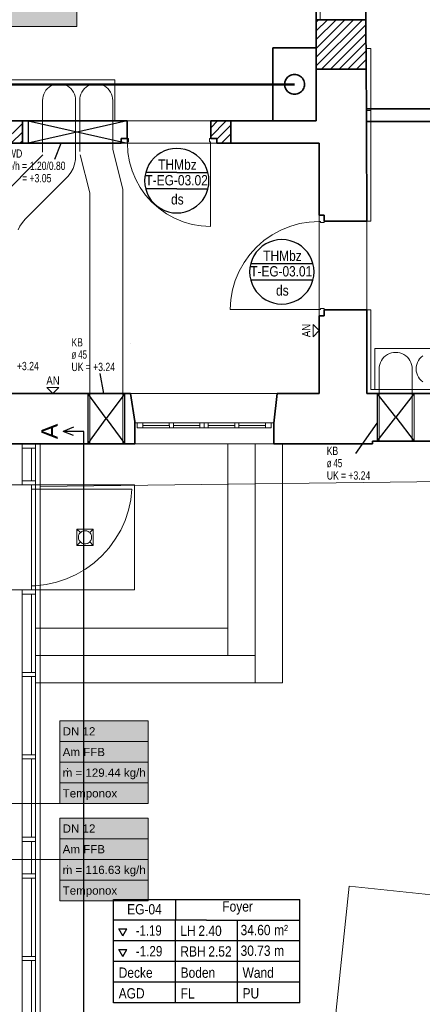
# Model space of a CAD drawing. Extents: x -297 to 573, y -46 to 548.
# Tile 107 of 188: x 98 to 195, y 98 to 337. Entities that reach past the tile are written whole.
import ezdxf
from ezdxf.lldxf.tags import DXFTag

# ---------------------------------------------------------------- set-up
doc = ezdxf.new("R2010")
doc.units = 0
doc.layers.get('0').update_dxf_attribs({"lineweight": 35})
for name, color, linetype, lineweight in [('5_EG-AUSBAU', 7, 'Continuous', 25), ('5_EG-BESTAND', 7, 'Continuous', 25), ('5_EG-DURCHBRÜCHE', 7, 'Continuous', 25), ('5_EG-HLSE', 7, 'Continuous', 25), ('5_EG-NEU', 7, 'Continuous', 25), ('5_EG-RAUM', 7, 'Continuous', 25), ('5_EG-SCHRAFF-FILL', 7, 'Continuous', 25), ('5_EG-STATIK', 7, 'Continuous', 25), ('5_EG-TÜRSTEMPEL', 7, 'Continuous', 25), ('5_EG-WANDFLÄCHENMATERIAL', 7, 'Continuous', 25)]:
    doc.layers.add(name, color=color, linetype=linetype, lineweight=lineweight)
for name, color, linetype, lineweight, true_color in [('H_Ruecklauf_Beschriftung', 5, 'Continuous', 18, 0x0000ff), ('H_Ruecklauf_Beschriftung_EG', 5, 'Continuous', 18, 0x0000ff), ('X_Geometrie-A07ALD4P1N', 3, 'Continuous', 50, 0x00ff00), ('X_Schnittangaben', 7, 'Continuous', 25, 0xc0c0c0)]:
    doc.layers.add(name, color=color, linetype=linetype, lineweight=lineweight, true_color=true_color)
doc.styles.get("Standard").update_dxf_attribs({"font": 'arial.ttf'})
tags = doc.linetypes.add('ALL_S14', pattern=[0.002, 0.001, -0.001]).pattern_tags.tags
tags[6:7] = [DXFTag(74, 4), DXFTag(75, 0), DXFTag(340, '0'), DXFTag(46, 1.0), DXFTag(50, 0.0), DXFTag(44, 0.0), DXFTag(45, 0.0)]
tags[4:5] = [DXFTag(74, 4), DXFTag(75, 0), DXFTag(340, '0'), DXFTag(46, 1.0), DXFTag(50, 0.0), DXFTag(44, 0.0), DXFTag(45, 0.0)]
tags = doc.linetypes.add('ALL_S16', pattern=[0.0005, 0, -0.0005]).pattern_tags.tags
tags[6:7] = [DXFTag(74, 4), DXFTag(75, 0), DXFTag(340, '0'), DXFTag(46, 1.0), DXFTag(50, 0.0), DXFTag(44, 0.0), DXFTag(45, 0.0)]
tags[4:5] = [DXFTag(74, 4), DXFTag(75, 0), DXFTag(340, '0'), DXFTag(46, 1.0), DXFTag(50, 0.0), DXFTag(44, 0.0), DXFTag(45, 0.0)]
tags = doc.linetypes.add('ALL_S17', pattern=[0.0005, 0, -0.0005]).pattern_tags.tags
tags[6:7] = [DXFTag(74, 4), DXFTag(75, 0), DXFTag(340, '0'), DXFTag(46, 1.0), DXFTag(50, 0.0), DXFTag(44, 0.0), DXFTag(45, 0.0)]
tags[4:5] = [DXFTag(74, 4), DXFTag(75, 0), DXFTag(340, '0'), DXFTag(46, 1.0), DXFTag(50, 0.0), DXFTag(44, 0.0), DXFTag(45, 0.0)]
tags = doc.linetypes.add('PUNKT2_S9', pattern=[0.0005, 0, -0.0005]).pattern_tags.tags
tags[6:7] = [DXFTag(74, 4), DXFTag(75, 0), DXFTag(340, '0'), DXFTag(46, 1.0), DXFTag(50, 0.0), DXFTag(44, 0.0), DXFTag(45, 0.0)]
tags[4:5] = [DXFTag(74, 4), DXFTag(75, 0), DXFTag(340, '0'), DXFTag(46, 1.0), DXFTag(50, 0.0), DXFTag(44, 0.0), DXFTag(45, 0.0)]
tags = doc.linetypes.add('STRICHPUNKT2', pattern=[12.7, 6.35, -3.175, 0, -3.175]).pattern_tags.tags
tags[10:11] = [DXFTag(74, 4), DXFTag(75, 0), DXFTag(340, '0'), DXFTag(46, 0.0), DXFTag(50, 0.0), DXFTag(44, 0.0), DXFTag(45, 0.0)]
tags[8:9] = [DXFTag(74, 4), DXFTag(75, 0), DXFTag(340, '0'), DXFTag(46, 0.0), DXFTag(50, 0.0), DXFTag(44, 0.0), DXFTag(45, 0.0)]
tags[6:7] = [DXFTag(74, 4), DXFTag(75, 0), DXFTag(340, '0'), DXFTag(46, 0.0), DXFTag(50, 0.0), DXFTag(44, 0.0), DXFTag(45, 0.0)]
tags[4:5] = [DXFTag(74, 4), DXFTag(75, 0), DXFTag(340, '0'), DXFTag(46, 0.0), DXFTag(50, 0.0), DXFTag(44, 0.0), DXFTag(45, 0.0)]
tags = doc.linetypes.add('VERDECKT2_S2', pattern=[0.0027, 0.002, -0.0007]).pattern_tags.tags
tags[6:7] = [DXFTag(74, 4), DXFTag(75, 0), DXFTag(340, '0'), DXFTag(46, 1.0), DXFTag(50, 0.0), DXFTag(44, 0.0), DXFTag(45, 0.0)]
tags[4:5] = [DXFTag(74, 4), DXFTag(75, 0), DXFTag(340, '0'), DXFTag(46, 1.0), DXFTag(50, 0.0), DXFTag(44, 0.0), DXFTag(45, 0.0)]

# ---------------------------------------------------------------- blocks, each defined once
blk = doc.blocks.new('Schnitt-A07ALD4L1N', base_point=(-264.96, 41.59))
at = {"color": 0, "lineweight": -2}
for p in [(110.87, 238.03), (110.87, 236.03), (113.37, 237.03)]:
    blk.add_line(p, (108.37, 237.03), dxfattribs=at)
at = {"color": 0, "linetype": 'ByBlock', "lineweight": -2, "ltscale": 0.25}
blk.add_line((113.37, 43.45), (113.37, 237.03), dxfattribs=at)
at = {"color": 0, "linetype": 'ByBlock', "lineweight": -2, "ltscale": 0.25, "insert": (103.03, 235.17), "char_height": 4, "attachment_point": 1, "rotation": 90}
blk.add_mtext('{\\fArial;A}', dxfattribs=at)
blk = doc.blocks.new('Referenz-A07ALD4Q1N', base_point=(-101.91, -12.84))
at = {"layer": '5_EG-AUSBAU', "color": 0, "lineweight": 13}
for p, q in [((182.89, 314.65), (181.75, 314.65)), ((182.89, 287.87), (182.89, 314.65)), ((181.89, 287.87), (182.89, 287.87)), ((182.89, 287.87), (182.89, 287.87)), ((181.89, 266.47), (182.89, 266.47)), ((182.89, 266.47), (182.89, 247.19)), ((182.89, 247.19), (279.09, 247.19))]:
    blk.add_line(p, q, dxfattribs=at)
at = {"layer": '5_EG-BESTAND', "color": 0, "lineweight": 35}
for p, q in [((169.65, 329.83), (159.15, 329.83)), ((159.15, 329.83), (159.15, 312.19)), ((169.65, 329.83), (169.65, 312.19)), ((181.9, 289.19), (181.73, 329.88)), ((181.75, 324.65), (169.68, 324.65)), ((162.18, 321.93), (162.08, 321.63)), ((162.32, 322.21), (162.18, 321.93)), ((162.5, 322.47), (162.32, 322.21)), ((162.7, 322.71), (162.5, 322.47)), ((162.94, 322.91), (162.7, 322.71)), ((163.2, 323.09), (162.94, 322.91)), ((163.48, 323.23), (163.2, 323.09)), ((163.78, 323.33), (163.48, 323.23)), ((164.09, 323.39), (163.78, 323.33)), ((164.4, 323.41), (164.09, 323.39)), ((164.71, 323.39), (164.4, 323.41)), ((165.02, 323.33), (164.71, 323.39)), ((165.32, 323.23), (165.02, 323.33)), ((165.6, 323.09), (165.32, 323.23)), ((165.86, 322.91), (165.6, 323.09)), ((166.1, 322.71), (165.86, 322.91)), ((166.3, 322.47), (166.1, 322.71)), ((166.48, 322.21), (166.3, 322.47)), ((166.62, 321.93), (166.48, 322.21)), ((166.72, 321.63), (166.62, 321.93)), ((162.02, 321.32), (162, 321.01)), ((162, 321.01), (162.02, 320.69)), ((162.08, 321.63), (162.02, 321.32)), ((162.02, 320.69), (162.08, 320.39)), ((162.08, 320.39), (162.18, 320.09)), ((162.18, 320.09), (162.32, 319.81)), ((162.32, 319.81), (162.5, 319.55)), ((162.5, 319.55), (162.7, 319.31)), ((162.7, 319.31), (162.94, 319.1)), ((165.86, 319.1), (166.1, 319.31)), ((166.1, 319.31), (166.3, 319.55)), ((166.3, 319.55), (166.48, 319.81)), ((166.48, 319.81), (166.62, 320.09)), ((166.62, 320.09), (166.72, 320.39)), ((166.78, 321.32), (166.72, 321.63)), ((166.72, 320.39), (166.78, 320.69)), ((166.8, 321.01), (166.78, 321.32)), ((166.78, 320.69), (166.8, 321.01)), ((162.94, 319.1), (163.2, 318.93)), ((163.2, 318.93), (163.48, 318.79)), ((163.48, 318.79), (163.78, 318.69)), ((163.78, 318.69), (164.09, 318.63)), ((164.09, 318.63), (164.4, 318.61)), ((164.4, 318.61), (164.71, 318.63)), ((164.71, 318.63), (165.02, 318.69)), ((165.02, 318.69), (165.32, 318.79)), ((165.32, 318.79), (165.6, 318.93)), ((165.6, 318.93), (165.86, 319.1)), ((98.47, 312.18), (98.47, 306.74)), ((98.47, 312.18), (123.9, 312.18)), ((123.9, 307.94), (123.9, 312.18)), ((148.98, 312.18), (159.15, 312.19)), ((148.98, 312.18), (148.98, 306.74)), ((169.66, 312.19), (159.16, 312.19)), ((169.65, 312.19), (169.66, 312.19)), ((122.44, 306.74), (122.44, 307.94)), ((122.44, 307.94), (122.44, 307.94)), ((122.44, 307.94), (123.9, 307.94)), ((122.44, 306.74), (98.47, 306.74)), ((148.98, 306.74), (159.27, 306.74)), ((159.27, 306.74), (170.06, 306.79)), ((170.06, 306.79), (170.38, 306.79)), ((170.38, 306.79), (170.38, 289.33)), ((170.38, 289.33), (171.57, 289.33)), ((171.57, 289.33), (171.57, 287.87)), ((181.9, 287.87), (181.9, 289.19)), ((171.57, 287.87), (181.9, 287.87)), ((171.57, 265.01), (170.37, 265.01)), ((170.37, 265.01), (170.37, 246.19)), ((181.89, 266.47), (171.57, 266.47)), ((171.57, 266.47), (171.57, 265.01)), ((181.89, 265.15), (181.89, 266.47)), ((181.89, 246.19), (181.89, 265.15)), ((124.7, 246.22), (86.13, 246.22)), ((125.75, 239.41), (124.7, 246.22)), ((160.21, 246.19), (159.35, 238.99)), ((170.37, 246.19), (160.21, 246.19)), ((278.09, 246.19), (181.89, 246.19)), ((125.75, 234.01), (125.75, 239.41)), ((159.35, 238.99), (159.36, 234.05)), ((88.23, 234.01), (106.27, 234.02)), ((106.27, 234.02), (116.85, 234.02)), ((116.85, 234.02), (123.69, 234.01)), ((123.69, 234.01), (125.75, 234.01)), ((159.36, 234.05), (183.26, 234.05)), ((183.26, 234.05), (183.26, 234.69)), ((183.26, 234.69), (327.53, 234.69))]:
    blk.add_line(p, q, dxfattribs=at)
at = {"layer": '5_EG-BESTAND', "color": 0, "linetype": 'ALL_S14', "lineweight": 13, "ltscale": 0.13}
for p, q in [((322.3, 315), (181.79, 315)), ((322.32, 312.1), (181.8, 312.1))]:
    blk.add_line(p, q, dxfattribs=at)
at = {"layer": '5_EG-BESTAND', "color": 0, "linetype": 'PUNKT2_S9', "lineweight": 13, "ltscale": 0.13}
for p, q in [((170.38, 287.87), (170.38, 266.47)), ((181.9, 287.87), (181.9, 266.47)), ((124.71, 246.22), (160.22, 246.19)), ((102.75, 233.96), (102.75, 26.63)), ((346.59, 226.68), (102.75, 223.68))]:
    blk.add_line(p, q, dxfattribs=at)
at = {"layer": '5_EG-BESTAND', "color": 0, "lineweight": 13}
for p, q in [((116.85, 234.02), (113.06, 234.02)), ((125.75, 234.01), (159.36, 234.05))]:
    blk.add_line(p, q, dxfattribs=at)
at = {"layer": '5_EG-DURCHBRÜCHE', "color": 0, "linetype": 'VERDECKT2_S2', "lineweight": -2, "ltscale": 0.25}
for p, q in [((99.87, 312.18), (99.87, 306.74)), ((99.87, 312.18), (123.94, 306.74)), ((123.87, 312.18), (99.87, 306.74)), ((123.87, 312.18), (123.87, 306.74)), ((118.81, 240.12), (114.31, 246.22)), ((114.31, 246.22), (114.31, 234.02)), ((123.31, 246.22), (118.81, 240.12)), ((123.31, 234.02), (123.31, 246.22)), ((188.9, 240.46), (184.4, 246.22)), ((184.4, 246.22), (184.4, 234.7)), ((193.4, 246.22), (188.9, 240.46)), ((114.31, 234.02), (118.81, 240.12)), ((118.81, 240.12), (123.31, 234.02)), ((184.4, 234.7), (188.9, 240.46)), ((188.9, 240.46), (193.4, 234.7))]:
    blk.add_line(p, q, dxfattribs=at)
at = {"layer": '5_EG-DURCHBRÜCHE', "color": 0, "lineweight": -2}
for p, q in [((106.33, 302.88), (107.91, 306.74)), ((117.22, 251.01), (118.13, 246.22)), ((179.21, 231.72), (184.4, 239))]:
    blk.add_line(p, q, dxfattribs=at)
at = {"layer": '5_EG-DURCHBRÜCHE', "color": 0, "lineweight": 13}
blk.add_line((193.4, 234.7), (193.4, 246.22), dxfattribs=at)
at = {"layer": '5_EG-HLSE', "color": 0, "lineweight": 13}
for p, q in [((72.31, 322.1), (120.85, 322.1)), ((120.85, 322.1), (120.85, 312.18)), ((120.85, 312.18), (72.31, 312.18)), ((183.89, 257.11), (232.43, 257.11)), ((183.89, 247.19), (183.89, 257.11)), ((232.43, 247.19), (183.89, 247.19))]:
    blk.add_line(p, q, dxfattribs=at)
at = {"layer": '5_EG-HLSE', "color": 0, "linetype": 'ALL_S14', "lineweight": 13, "ltscale": 0.13}
for p, q in [((104.19, 319.58), (103.9, 319.14)), ((104.54, 319.97), (104.19, 319.58)), ((104.93, 320.32), (104.54, 319.97)), ((105.37, 320.61), (104.93, 320.32)), ((105.84, 320.84), (105.37, 320.61)), ((106.33, 321.01), (105.84, 320.84)), ((106.85, 321.11), (106.33, 321.01)), ((107.37, 321.15), (106.85, 321.11)), ((107.89, 321.11), (107.37, 321.15)), ((108.4, 321.01), (107.89, 321.11)), ((108.9, 320.84), (108.4, 321.01)), ((109.37, 320.61), (108.9, 320.84)), ((109.8, 320.32), (109.37, 320.61)), ((110.2, 319.97), (109.8, 320.32)), ((110.54, 319.58), (110.2, 319.97)), ((110.83, 319.14), (110.54, 319.58)), ((113.19, 319.58), (112.9, 319.14)), ((113.54, 319.97), (113.19, 319.58)), ((113.93, 320.32), (113.54, 319.97)), ((114.37, 320.61), (113.93, 320.32)), ((114.84, 320.84), (114.37, 320.61)), ((115.33, 321.01), (114.84, 320.84)), ((115.85, 321.11), (115.33, 321.01)), ((116.37, 321.15), (115.85, 321.11)), ((116.89, 321.11), (116.37, 321.15)), ((117.4, 321.01), (116.89, 321.11)), ((117.9, 320.84), (117.4, 321.01)), ((118.37, 320.61), (117.9, 320.84)), ((118.8, 320.32), (118.37, 320.61)), ((119.2, 319.97), (118.8, 320.32)), ((119.54, 319.58), (119.2, 319.97)), ((119.83, 319.14), (119.54, 319.58)), ((103.4, 317.67), (103.37, 317.14)), ((103.37, 317.15), (103.37, 304.59)), ((103.5, 318.18), (103.4, 317.67)), ((103.67, 318.67), (103.5, 318.18)), ((103.9, 319.14), (103.67, 318.67)), ((111.07, 318.67), (110.83, 319.14)), ((111.23, 318.18), (111.07, 318.67)), ((111.34, 317.67), (111.23, 318.18)), ((111.37, 317.14), (111.34, 317.67)), ((111.37, 317.15), (111.37, 302.92)), ((112.4, 317.67), (112.37, 317.14)), ((112.37, 317.15), (112.37, 304.78)), ((112.5, 318.18), (112.4, 317.67)), ((112.67, 318.67), (112.5, 318.18)), ((112.9, 319.14), (112.67, 318.67)), ((120.07, 318.67), (119.83, 319.14)), ((120.23, 318.18), (120.07, 318.67)), ((120.34, 317.67), (120.23, 318.18)), ((120.37, 317.14), (120.34, 317.67)), ((120.37, 317.15), (120.37, 305.16)), ((120.35, 305.22), (122.81, 295.62)), ((91.16, 291.68), (103.42, 303.94)), ((111.14, 301.73), (111.37, 302.84)), ((112.47, 303.98), (114.83, 294.79)), ((110.22, 299.67), (110.75, 300.67)), ((110.75, 300.67), (111.14, 301.73)), ((99.16, 288.36), (109.67, 298.88)), ((109.55, 298.76), (110.22, 299.67)), ((122.81, 295.62), (122.81, 234.01)), ((114.81, 294.79), (114.81, 234.02)), ((99.16, 288.36), (98.47, 287.58)), ((97.89, 286.71), (97.42, 285.77)), ((98.47, 287.58), (97.89, 286.71)), ((186.07, 254.98), (185.73, 254.59)), ((186.46, 255.33), (186.07, 254.98)), ((186.9, 255.62), (186.46, 255.33)), ((187.37, 255.85), (186.9, 255.62)), ((187.86, 256.02), (187.37, 255.85)), ((188.38, 256.12), (187.86, 256.02)), ((188.9, 256.16), (188.38, 256.12)), ((189.42, 256.12), (188.9, 256.16)), ((189.94, 256.02), (189.42, 256.12)), ((190.43, 255.85), (189.94, 256.02)), ((190.9, 255.62), (190.43, 255.85)), ((191.34, 255.33), (190.9, 255.62)), ((191.73, 254.98), (191.34, 255.33)), ((192.07, 254.59), (191.73, 254.98)), ((195.04, 254.99), (194.7, 254.6)), ((195.44, 255.34), (195.04, 254.99)), ((184.93, 252.68), (184.9, 252.15)), ((185.04, 253.19), (184.93, 252.68)), ((185.2, 253.69), (185.04, 253.19)), ((185.43, 254.16), (185.2, 253.69)), ((185.73, 254.59), (185.43, 254.16)), ((192.36, 254.16), (192.07, 254.59)), ((192.6, 253.69), (192.36, 254.16)), ((192.76, 253.19), (192.6, 253.69)), ((192.87, 252.68), (192.76, 253.19)), ((192.9, 252.15), (192.87, 252.68)), ((193.9, 252.68), (193.87, 252.16)), ((194.01, 253.2), (193.9, 252.68)), ((194.18, 253.69), (194.01, 253.2)), ((194.41, 254.16), (194.18, 253.69)), ((194.7, 254.6), (194.41, 254.16)), ((184.9, 252.15), (184.91, 234.69)), ((192.9, 252.15), (192.9, 234.69)), ((193.87, 252.16), (193.9, 251.64)), ((193.9, 251.64), (194.01, 251.13)), ((194.01, 251.13), (194.18, 250.63)), ((194.18, 250.63), (194.41, 250.16)), ((194.41, 250.16), (194.7, 249.73)), ((194.7, 249.73), (195.04, 249.33)), ((195.04, 249.33), (195.44, 248.99))]:
    blk.add_line(p, q, dxfattribs=at)
at = {"layer": '5_EG-HLSE', "color": 0, "linetype": 'ALL_S17', "lineweight": 13, "ltscale": 0.13}
blk.add_line((124.72, 258.22), (124.72, 258.22), dxfattribs=at)
at = {"layer": '5_EG-NEU', "color": 0, "lineweight": 13}
for p, q in [((170.65, 338.9), (170.65, 336.65)), ((182.89, 329.65), (181.73, 329.65)), ((182.89, 329.65), (182.89, 314.65)), ((124.2, 307.94), (122.44, 307.94)), ((122.44, 307.94), (122.44, 306.74)), ((124.2, 307.08), (124.2, 307.94)), ((143.8, 307.08), (143.8, 307.94)), ((143.8, 307.94), (144.1, 307.94)), ((122.44, 306.74), (123.94, 306.74)), ((124.2, 307.08), (123.94, 307.08)), ((123.94, 307.08), (123.94, 306.74)), ((123.94, 306.74), (124.06, 304.49)), ((143.8, 307.08), (144.06, 307.08)), ((144.06, 307.08), (144.06, 306.74)), ((144.06, 306.74), (144.06, 286.62)), ((145.56, 306.74), (144.06, 306.74)), ((124.06, 304.49), (124.44, 302.26)), ((124.44, 302.26), (125.07, 300.09)), ((125.07, 300.09), (125.93, 298.01)), ((125.93, 298.01), (127.02, 296.03)), ((127.02, 296.03), (128.33, 294.19)), ((128.33, 294.19), (129.83, 292.51)), ((129.83, 292.51), (131.51, 291.01)), ((131.51, 291.01), (133.35, 289.7)), ((133.35, 289.7), (135.33, 288.61)), ((135.33, 288.61), (137.41, 287.75)), ((171.57, 289.33), (170.37, 289.33)), ((170.37, 289.33), (170.37, 287.83)), ((171.57, 287.57), (171.57, 289.33)), ((137.41, 287.75), (139.58, 287.12)), ((139.58, 287.12), (141.8, 286.75)), ((141.8, 286.75), (144.06, 286.62)), ((163.3, 286.64), (161.07, 285.73)), ((165.61, 287.3), (163.3, 286.64)), ((167.97, 287.7), (165.61, 287.3)), ((170.37, 287.83), (167.97, 287.7)), ((170.71, 287.83), (170.37, 287.83)), ((170.71, 287.57), (170.71, 287.83)), ((170.71, 287.57), (171.57, 287.57)), ((158.97, 284.58), (157, 283.2)), ((161.07, 285.73), (158.97, 284.58)), ((155.2, 281.61), (153.59, 279.83)), ((157, 283.2), (155.2, 281.61)), ((153.59, 279.83), (152.18, 277.88)), ((152.18, 277.88), (151, 275.78)), ((151, 275.78), (150.06, 273.57)), ((150.06, 273.57), (149.37, 271.27)), ((149.37, 271.27), (148.94, 268.91)), ((148.94, 268.91), (148.78, 266.51)), ((170.37, 266.51), (148.78, 266.51)), ((170.71, 266.51), (170.37, 266.51)), ((170.37, 265.01), (170.37, 266.51)), ((171.57, 265.01), (170.37, 265.01)), ((170.71, 266.77), (170.71, 266.51)), ((170.71, 266.77), (171.57, 266.77)), ((171.57, 266.77), (171.57, 265.01)), ((126.25, 239.07), (125.75, 239.07)), ((126.25, 237.91), (126.25, 239.07)), ((126.25, 239.07), (127.65, 239.07)), ((127.65, 239.07), (157.35, 239.07)), ((127.65, 237.91), (127.65, 239.07)), ((127.65, 239.07), (127.65, 237.91)), ((127.65, 238.49), (134.07, 238.49)), ((134.07, 239.07), (134.08, 237.91)), ((135.07, 239.07), (135.08, 237.92)), ((135.07, 238.49), (141.5, 238.49)), ((141.49, 239.06), (141.5, 237.9)), ((142.49, 239.07), (142.5, 237.91)), ((143.49, 239.08), (143.5, 237.92)), ((143.5, 238.5), (149.92, 238.5)), ((149.91, 239.08), (149.92, 237.92)), ((150.91, 239.08), (150.92, 237.92)), ((150.92, 238.5), (157.35, 238.49)), ((157.35, 239.07), (157.35, 237.91)), ((157.35, 239.07), (158.75, 239.07)), ((157.35, 237.91), (157.35, 239.07)), ((158.75, 239.07), (159.35, 239.07)), ((158.75, 239.07), (158.75, 237.91)), ((127.65, 237.91), (126.25, 237.91)), ((157.35, 237.91), (127.65, 237.91)), ((158.75, 237.91), (157.35, 237.91)), ((101.65, 233.96), (98.45, 233.96)), ((98.45, 224.08), (98.45, 233.96)), ((101.65, 223.08), (101.65, 233.96)), ((148.27, 182.79), (148.27, 234.03)), ((154.87, 176.19), (154.87, 234.03)), ((161.47, 176.19), (161.47, 234.03)), ((101.65, 232.96), (98.45, 232.96)), ((100.65, 225.08), (100.65, 232.96)), ((98.45, 224.08), (74.45, 224.08)), ((101.65, 225.08), (98.45, 225.08)), ((101.65, 224.08), (98.45, 224.08)), ((100.65, 223.08), (100.65, 224.08)), ((101.65, 224.08), (100.65, 224.08)), ((101.65, 224.08), (125.65, 224.08)), ((125.65, 224.08), (125.65, 198.68)), ((100.65, 223.08), (100.65, 201.73)), ((101.65, 223.08), (100.65, 223.08)), ((101.65, 223.08), (124.99, 223.08)), ((101.65, 223.08), (101.65, 198.65)), ((124.71, 220.46), (124.99, 223.02)), ((124.15, 217.94), (124.71, 220.46)), ((123.35, 215.5), (124.15, 217.94)), ((122.29, 213.15), (123.35, 215.5)), ((120.99, 210.92), (122.29, 213.15)), ((119.48, 208.84), (120.99, 210.92)), ((117.75, 206.92), (119.48, 208.84)), ((113.76, 203.68), (115.84, 205.2)), ((115.84, 205.2), (117.75, 206.92)), ((111.53, 202.39), (113.76, 203.68)), ((100.65, 201.88), (100.65, 198.68)), ((104.22, 199.97), (106.73, 200.52)), ((106.73, 200.52), (109.18, 201.33)), ((109.18, 201.33), (111.53, 202.39)), ((74.45, 198.68), (98.45, 198.68)), ((101.65, 198.68), (98.45, 198.68)), ((98.45, 69.08), (98.45, 198.68)), ((101.65, 199.68), (100.65, 199.68)), ((101.65, 199.68), (104.22, 199.97)), ((125.65, 198.68), (101.65, 198.68)), ((101.65, 68.08), (101.65, 198.65)), ((101.65, 197.68), (98.45, 197.68)), ((100.65, 178.73), (100.65, 197.68)), ((101.65, 189.39), (148.27, 189.39)), ((101.65, 182.79), (154.87, 182.79)), ((101.65, 178.73), (98.45, 178.73)), ((101.65, 177.73), (98.45, 177.73)), ((100.65, 158.77), (100.65, 177.73)), ((101.65, 176.19), (161.47, 176.19)), ((101.65, 158.77), (98.45, 158.77)), ((101.65, 157.77), (98.45, 157.77)), ((100.65, 138.82), (100.65, 157.77)), ((101.65, 138.82), (98.45, 138.82)), ((101.65, 137.82), (98.45, 137.82)), ((100.65, 129.94), (100.65, 137.82)), ((101.65, 129.94), (98.45, 129.94)), ((101.65, 128.94), (98.45, 128.94)), ((100.65, 109.99), (100.65, 128.94)), ((101.65, 109.99), (98.45, 109.99)), ((101.65, 108.99), (98.45, 108.99)), ((100.65, 90.03), (100.65, 108.99))]:
    blk.add_line(p, q, dxfattribs=at)
at = {"layer": '5_EG-NEU', "color": 0, "linetype": 'ALL_S14', "lineweight": 13, "ltscale": 0.13}
for p, q in [((322.3, 315.2), (181.79, 315.2)), ((322.32, 311.9), (181.8, 311.9))]:
    blk.add_line(p, q, dxfattribs=at)
at = {"layer": '5_EG-NEU', "color": 0, "lineweight": 35}
for p, q in [((78.27, 312.18), (98.47, 312.18)), ((148.98, 312.18), (144.1, 312.18)), ((144.1, 312.18), (144.1, 307.94)), ((145.56, 307.94), (144.1, 307.94)), ((145.56, 307.94), (145.56, 306.74)), ((78.27, 306.74), (98.47, 306.74)), ((148.98, 306.74), (145.56, 306.74))]:
    blk.add_line(p, q, dxfattribs=at)
at = {"layer": '5_EG-NEU', "color": 0, "linetype": 'PUNKT2_S9', "lineweight": 13, "ltscale": 0.13}
for p, q in [((123.9, 312.18), (144.1, 312.18)), ((123.9, 306.74), (144.1, 306.74))]:
    blk.add_line(p, q, dxfattribs=at)
at = {"layer": '5_EG-NEU', "color": 0, "linetype": 'VERDECKT2_S2', "lineweight": 13, "ltscale": 0.13}
for p, q in [((111.65, 213.41), (115.65, 213.41)), ((111.65, 213.41), (111.65, 209.41)), ((111.65, 213.41), (112.52, 212.54)), ((112.27, 212.21), (112.18, 212.02)), ((112.39, 212.39), (112.27, 212.21)), ((112.52, 212.54), (112.39, 212.39)), ((112.68, 212.68), (112.52, 212.54)), ((112.85, 212.8), (112.68, 212.68)), ((113.04, 212.89), (112.85, 212.8)), ((113.24, 212.96), (113.04, 212.89)), ((113.45, 213), (113.24, 212.96)), ((113.65, 213.01), (113.45, 213)), ((113.86, 213), (113.65, 213.01)), ((114.07, 212.96), (113.86, 213)), ((114.27, 212.89), (114.07, 212.96)), ((114.45, 212.8), (114.27, 212.89)), ((114.63, 212.68), (114.45, 212.8)), ((114.79, 212.54), (114.63, 212.68)), ((115.65, 213.41), (114.79, 212.54)), ((114.92, 212.39), (114.79, 212.54)), ((115.04, 212.21), (114.92, 212.39)), ((115.13, 212.02), (115.04, 212.21)), ((115.65, 213.41), (115.65, 209.41)), ((112.52, 210.28), (111.65, 209.41)), ((112.07, 211.62), (112.05, 211.41)), ((112.05, 211.41), (112.07, 211.2)), ((112.11, 211.83), (112.07, 211.62)), ((112.07, 211.2), (112.11, 211)), ((112.18, 212.02), (112.11, 211.83)), ((112.11, 211), (112.18, 210.8)), ((112.18, 210.8), (112.27, 210.61)), ((112.27, 210.61), (112.39, 210.44)), ((112.39, 210.44), (112.52, 210.28)), ((112.52, 210.28), (112.68, 210.14)), ((112.68, 210.14), (112.85, 210.03)), ((112.85, 210.03), (113.04, 209.93)), ((113.04, 209.93), (113.24, 209.87)), ((113.24, 209.87), (113.45, 209.82)), ((113.45, 209.82), (113.65, 209.81)), ((113.65, 209.81), (113.86, 209.82)), ((113.86, 209.82), (114.07, 209.87)), ((114.07, 209.87), (114.27, 209.93)), ((114.27, 209.93), (114.45, 210.03)), ((114.45, 210.03), (114.63, 210.14)), ((114.63, 210.14), (114.79, 210.28)), ((114.79, 210.28), (114.92, 210.44)), ((114.79, 210.28), (115.65, 209.41)), ((114.92, 210.44), (115.04, 210.61)), ((115.04, 210.61), (115.13, 210.8)), ((115.2, 211.83), (115.13, 212.02)), ((115.13, 210.8), (115.2, 211)), ((115.24, 211.62), (115.2, 211.83)), ((115.2, 211), (115.24, 211.2)), ((115.25, 211.41), (115.24, 211.62)), ((115.24, 211.2), (115.25, 211.41)), ((115.65, 209.41), (111.65, 209.41)), ((167.13, 27.58), (177.65, 127.02)), ((177.65, 127.02), (247.26, 119.66))]:
    blk.add_line(p, q, dxfattribs=at)
at = {"layer": '5_EG-RAUM', "color": 0, "lineweight": -2}
for p, q in [((120.58, 118.78), (120.58, 123.78)), ((120.58, 123.78), (135.58, 123.78)), ((135.58, 123.78), (135.58, 118.78)), ((135.58, 123.78), (165.68, 123.78)), ((165.68, 98.78), (165.68, 123.78)), ((120.58, 98.78), (120.58, 118.78)), ((143.08, 118.78), (120.58, 118.78)), ((135.58, 98.78), (135.58, 118.78)), ((143.08, 118.78), (165.68, 118.78)), ((150.58, 98.78), (150.58, 118.78)), ((122.81, 114.97), (121.81, 116.7)), ((121.81, 116.7), (123.81, 116.7)), ((122.81, 114.97), (123.81, 116.7)), ((165.68, 113.78), (120.58, 113.78)), ((122.81, 109.97), (121.81, 111.7)), ((121.81, 111.7), (123.81, 111.7)), ((122.81, 109.97), (123.81, 111.7)), ((165.68, 108.78), (120.58, 108.78)), ((165.68, 103.78), (120.58, 103.78)), ((165.68, 98.78), (120.58, 98.78))]:
    blk.add_line(p, q, dxfattribs=at)
at = {"layer": '5_EG-SCHRAFF-FILL', "color": 0, "lineweight": 13}
for p, q in [((169.66, 333.96), (172.35, 336.65)), ((169.66, 329.72), (176.59, 336.65)), ((169.66, 325.47), (180.83, 336.65)), ((173.08, 324.65), (181.7, 333.27)), ((177.32, 324.65), (181.7, 329.03)), ((181.56, 324.65), (181.7, 324.78)), ((144.1, 308.4), (147.88, 312.18)), ((144.1, 310.52), (145.76, 312.18)), ((93.65, 306.74), (98.47, 311.57)), ((93.65, 306.74), (98.47, 311.57)), ((145.56, 307.74), (148.97, 311.15)), ((95.77, 306.74), (98.47, 309.44)), ((95.77, 306.74), (98.47, 309.44)), ((146.68, 306.74), (148.98, 309.03)), ((97.89, 306.74), (98.47, 307.32)), ((97.89, 306.74), (98.47, 307.32)), ((148.8, 306.74), (148.98, 306.91))]:
    blk.add_line(p, q, dxfattribs=at)
at = {"layer": '5_EG-SCHRAFF-FILL', "color": 0, "linetype": 'VERDECKT2_S2', "lineweight": 13, "ltscale": 0.13}
for p, q in [((169.66, 336.08), (170.23, 336.65)), ((169.66, 331.84), (174.47, 336.65)), ((169.66, 327.6), (178.71, 336.65)), ((170.96, 324.65), (181.7, 335.39)), ((175.2, 324.65), (181.7, 331.15)), ((179.44, 324.65), (181.7, 326.91))]:
    blk.add_line(p, q, dxfattribs=at)
at = {"layer": '5_EG-STATIK', "color": 0, "linetype": 'ALL_S16', "lineweight": 35, "ltscale": 0.35}
for p, q in [((169.3, 439.47), (169.61, 336.61)), ((181.42, 439.47), (181.7, 336.65))]:
    blk.add_line(p, q, dxfattribs=at)
at = {"layer": '5_EG-STATIK', "color": 0, "lineweight": 35}
for p, q in [((181.7, 336.65), (169.62, 336.65)), ((169.63, 336.65), (169.68, 324.6)), ((181.75, 324.65), (181.71, 336.65))]:
    blk.add_line(p, q, dxfattribs=at)
at = {"layer": '5_EG-TÜRSTEMPEL', "color": 0, "lineweight": -2}
for p, q in [((133.86, 305.23), (132.9, 304.9)), ((134.87, 305.42), (133.86, 305.23)), ((135.88, 305.49), (134.87, 305.42)), ((136.9, 305.42), (135.88, 305.49)), ((137.9, 305.23), (136.9, 305.42)), ((138.87, 304.9), (137.9, 305.23)), ((130.37, 303.21), (129.7, 302.44)), ((131.14, 303.88), (130.37, 303.21)), ((131.98, 304.45), (131.14, 303.88)), ((132.9, 304.9), (131.98, 304.45)), ((139.78, 304.45), (138.87, 304.9)), ((140.63, 303.88), (139.78, 304.45)), ((141.4, 303.21), (140.63, 303.88)), ((142.07, 302.44), (141.4, 303.21)), ((128.68, 300.68), (128.35, 299.71)), ((129.13, 301.59), (128.68, 300.68)), ((129.7, 302.44), (129.13, 301.59)), ((142.64, 301.59), (142.07, 302.44)), ((143.09, 300.68), (142.64, 301.59)), ((143.42, 299.71), (143.09, 300.68)), ((128.15, 298.71), (128.08, 297.69)), ((128.35, 299.71), (128.15, 298.71)), ((135.88, 299.69), (128.34, 299.69)), ((135.88, 299.69), (143.42, 299.69)), ((143.62, 298.71), (143.42, 299.71)), ((143.68, 297.69), (143.62, 298.71)), ((128.08, 297.69), (128.15, 296.67)), ((128.15, 296.67), (128.35, 295.67)), ((135.88, 295.69), (128.34, 295.69)), ((128.35, 295.67), (128.68, 294.71)), ((135.88, 295.69), (143.42, 295.69)), ((143.09, 294.71), (143.42, 295.67)), ((143.42, 295.67), (143.62, 296.67)), ((143.62, 296.67), (143.68, 297.69)), ((128.68, 294.71), (129.13, 293.79)), ((129.13, 293.79), (129.7, 292.94)), ((142.07, 292.94), (142.64, 293.79)), ((142.64, 293.79), (143.09, 294.71)), ((129.7, 292.94), (130.37, 292.18)), ((130.37, 292.18), (131.14, 291.5)), ((131.14, 291.5), (131.98, 290.94)), ((131.98, 290.94), (132.9, 290.48)), ((138.87, 290.48), (139.78, 290.94)), ((139.78, 290.94), (140.63, 291.5)), ((140.63, 291.5), (141.4, 292.18)), ((141.4, 292.18), (142.07, 292.94)), ((132.9, 290.48), (133.86, 290.16)), ((133.86, 290.16), (134.87, 289.96)), ((134.87, 289.96), (135.88, 289.89)), ((135.88, 289.89), (136.9, 289.96)), ((136.9, 289.96), (137.9, 290.16)), ((137.9, 290.16), (138.87, 290.48)), ((155.81, 281.16), (155.14, 280.39)), ((156.58, 281.83), (155.81, 281.16)), ((157.42, 282.4), (156.58, 281.83)), ((158.34, 282.85), (157.42, 282.4)), ((159.3, 283.18), (158.34, 282.85)), ((160.31, 283.38), (159.3, 283.18)), ((161.32, 283.44), (160.31, 283.38)), ((162.34, 283.38), (161.32, 283.44)), ((163.34, 283.18), (162.34, 283.38)), ((164.31, 282.85), (163.34, 283.18)), ((165.22, 282.4), (164.31, 282.85)), ((166.07, 281.83), (165.22, 282.4)), ((166.84, 281.16), (166.07, 281.83)), ((167.51, 280.39), (166.84, 281.16)), ((154.57, 279.54), (154.12, 278.63)), ((155.14, 280.39), (154.57, 279.54)), ((168.08, 279.54), (167.51, 280.39)), ((168.53, 278.63), (168.08, 279.54)), ((153.59, 276.66), (153.52, 275.64)), ((153.79, 277.66), (153.59, 276.66)), ((153.78, 277.64), (168.86, 277.64)), ((154.12, 278.63), (153.79, 277.66)), ((168.86, 277.66), (168.53, 278.63)), ((169.06, 276.66), (168.86, 277.66)), ((169.12, 275.64), (169.06, 276.66)), ((153.52, 275.64), (153.59, 274.62)), ((153.59, 274.62), (153.79, 273.62)), ((168.86, 273.62), (169.06, 274.62)), ((169.06, 274.62), (169.12, 275.64)), ((168.88, 273.64), (153.78, 273.64)), ((153.79, 273.62), (154.12, 272.66)), ((154.12, 272.66), (154.57, 271.74)), ((154.57, 271.74), (155.14, 270.89)), ((167.51, 270.89), (168.08, 271.74)), ((168.08, 271.74), (168.53, 272.66)), ((168.53, 272.66), (168.86, 273.62)), ((155.14, 270.89), (155.81, 270.13)), ((155.81, 270.13), (156.58, 269.45)), ((156.58, 269.45), (157.42, 268.89)), ((165.22, 268.89), (166.07, 269.45)), ((166.07, 269.45), (166.84, 270.13)), ((166.84, 270.13), (167.51, 270.89)), ((157.42, 268.89), (158.34, 268.44)), ((158.34, 268.44), (159.3, 268.11)), ((159.3, 268.11), (160.31, 267.91)), ((160.31, 267.91), (161.32, 267.84)), ((161.32, 267.84), (162.34, 267.91)), ((162.34, 267.91), (163.34, 268.11)), ((163.34, 268.11), (164.31, 268.44)), ((164.31, 268.44), (165.22, 268.89))]:
    blk.add_line(p, q, dxfattribs=at)
at = {"layer": '5_EG-WANDFLÄCHENMATERIAL', "color": 0, "lineweight": 18}
for p, q in [((168.9, 259.94), (168.9, 262.88)), ((170.37, 261.41), (168.9, 262.88)), ((170.37, 261.41), (168.9, 259.94)), ((105.85, 246.2), (104.37, 247.67)), ((104.37, 247.67), (107.32, 247.67)), ((105.85, 246.2), (107.32, 247.67))]:
    blk.add_line(p, q, dxfattribs=at)
at = {"layer": 'X_Geometrie-A07ALD4P1N', "color": 0, "linetype": 'Continuous', "ltscale": 0.5}
blk.add_line((164.4, 321.01), (-69.38, 321.01), dxfattribs=at)
at = {"layer": '5_EG-DURCHBRÜCHE', "color": 0, "lineweight": 18, "char_height": 2, "attachment_point": 1}
for s, insert in [('{\\W0.75;\\fArial;WD}', (94.97, 305.27)), ('{\\W0.74;\\fArial;b/h}', (94.97, 302.3)), ('{\\W0.74;\\fArial;=}', (98.39, 302.3)), ('{\\W0.74;\\fArial;1.20/0.80}', (100.29, 302.3)), ('{\\W0.75;\\fArial;=}', (98.41, 299.3)), ('{\\W0.75;\\fArial;+3.05}', (100.21, 299.3)), ('{\\W0.74;\\fArial;KB}', (110.37, 259.59)), ('{\\W0.69;\\fArial;ø}', (110.37, 256.63)), ('{\\W0.69;\\fArial;45}', (111.98, 256.63)), ('{\\W0.75;\\fArial;+3.24}', (97.15, 253.85)), ('{\\W0.75;\\fArial;UK}', (110.37, 253.63)), ('{\\W0.75;\\fArial;=}', (113.81, 253.63)), ('{\\W0.75;\\fArial;+3.24}', (115.62, 253.63)), ('{\\W0.74;\\fArial;KB}', (172.21, 233.33)), ('{\\W0.69;\\fArial;ø}', (172.21, 230.37)), ('{\\W0.69;\\fArial;45}', (173.82, 230.37)), ('{\\W0.75;\\fArial;UK}', (172.21, 227.37)), ('{\\W0.75;\\fArial;=}', (175.65, 227.37)), ('{\\W0.75;\\fArial;+3.24}', (177.45, 227.37))]:
    blk.add_mtext(s, dxfattribs=dict(at, insert=insert))
at = {"layer": '5_EG-RAUM', "color": 0, "lineweight": -2, "char_height": 2.5, "attachment_point": 1}
for s, insert in [('{\\W0.83;\\fArial;EG-04}', (123.86, 122.66)), ('{\\W0.83;\\fArial;Foyer}', (146.9, 123.35)), ('{\\W0.79;\\fArial;-1.19}', (125.94, 117.52)), ('{\\W0.83;\\fArial;LH}', (136.74, 117.45)), ('{\\W0.83;\\fArial;2.40}', (141.12, 117.45)), ('{\\W0.83;\\fArial;34.60}', (151.33, 117.63)), ('{\\W0.83;\\fArial;m²}', (159.45, 117.63)), ('{\\W0.81;\\fArial;-1.29}', (125.94, 112.52)), ('{\\W0.83;\\fArial;RBH}', (136.74, 112.45)), ('{\\W0.83;\\fArial;2.52}', (143.52, 112.45)), ('{\\W0.83;\\fArial;30.73}', (151.33, 112.63)), ('{\\W0.83;\\fArial;m}', (159.45, 112.63)), ('{\\W0.83;\\fArial;Decke}', (121.81, 107.32)), ('{\\W0.83;\\fArial;Boden}', (136.81, 107.32)), ('{\\W0.83;\\fArial;Wand}', (151.81, 107.32)), ('{\\W0.83;\\fArial;AGD}', (121.81, 102.32)), ('{\\W0.83;\\fArial;FL}', (136.81, 102.28)), ('{\\W0.83;\\fArial;PU}', (151.81, 102.32))]:
    blk.add_mtext(s, dxfattribs=dict(at, insert=insert))
at = {"layer": '5_EG-TÜRSTEMPEL', "color": 0, "lineweight": -2, "char_height": 2.5, "attachment_point": 1}
for s, insert in [('{\\W0.83;\\fArial;THMbz}', (131.37, 302.84)), ('{\\W0.83;\\fArial;T-EG-03.02}', (128.26, 299.06)), ('{\\W0.83;\\fArial;ds}', (134.48, 294.44)), ('{\\W0.83;\\fArial;THMbz}', (156.81, 280.79)), ('{\\W0.82;\\fArial;T-EG-03.01}', (153.7, 277.02)), ('{\\W0.83;\\fArial;ds}', (159.92, 272.39))]:
    blk.add_mtext(s, dxfattribs=dict(at, insert=insert))
at = {"layer": '5_EG-WANDFLÄCHENMATERIAL', "color": 0, "lineweight": 18, "char_height": 2, "attachment_point": 1}
for insert, rotation in [((166.24, 259.84), 90.0256), ((104.28, 250.34), 0.0256)]:
    blk.add_mtext('{\\W0.83;\\fArial;AN}', dxfattribs=dict(at, insert=insert, rotation=rotation))
blk = doc.blocks.new('Bauteilbeschriftung-A07ALD7E1N', base_point=(75.79, 316.17))
at = {"color": 0, "lineweight": -2}
for p, q in [((75.79, 355.02), (111.64, 355.02)), ((75.79, 335.02), (75.79, 355.02)), ((111.64, 355.02), (111.64, 335.02)), ((75.79, 350.02), (111.64, 350.02)), ((75.79, 345.02), (111.64, 345.02)), ((75.79, 340.02), (111.64, 340.02)), ((111.64, 335.02), (75.79, 335.02))]:
    blk.add_line(p, q, dxfattribs=at)
at = {"color": 0, "linetype": 'ByBlock', "lineweight": -2, "ltscale": 0.18}
blk.add_line((75.79, 335.02), (75.79, 316.17), dxfattribs=at)
at = {"color": 7, "linetype": 'ByBlock', "lineweight": -2, "ltscale": 0.18, "true_color": 0xffffff}
for points in [[(75.79, 335.02), (111.64, 335.02), (75.79, 355.02)], [(111.64, 335.02), (75.79, 355.02), (111.64, 355.02)]]:
    blk.add_solid(points, dxfattribs=at)
at = {"color": 0, "linetype": 'ByBlock', "lineweight": -2, "ltscale": 0.18, "char_height": 2, "attachment_point": 1}
for s, insert in [('{\\fArial;DN 15}', (76.45, 353.52)), ('{\\fArial;Mitte Bauteil = 0 cm ab FFB}', (76.45, 348.52)), ('{\\fArial;ṁ = 215.15 kg/h}', (76.45, 343.52)), ('{\\fArial;Temponox }', (76.45, 338.52))]:
    blk.add_mtext(s, dxfattribs=dict(at, insert=insert))
blk = doc.blocks.new('Bauteilbeschriftung-A07ALD9W1N', base_point=(92.68, 146.96))
at = {"color": 0, "lineweight": -2}
for p, q in [((107.57, 166.96), (128.98, 166.96)), ((107.57, 146.96), (107.57, 166.96)), ((128.98, 166.96), (128.98, 146.96)), ((107.57, 161.96), (128.98, 161.96)), ((107.57, 156.96), (128.98, 156.96)), ((107.57, 151.96), (128.98, 151.96)), ((128.98, 146.96), (107.57, 146.96))]:
    blk.add_line(p, q, dxfattribs=at)
at = {"color": 0, "linetype": 'ByBlock', "lineweight": -2, "ltscale": 0.18}
blk.add_line((107.57, 146.96), (92.68, 146.96), dxfattribs=at)
at = {"color": 7, "linetype": 'ByBlock', "lineweight": -2, "ltscale": 0.18, "true_color": 0xffffff}
for points in [[(107.57, 146.96), (128.98, 146.96), (107.57, 166.96)], [(128.98, 146.96), (107.57, 166.96), (128.98, 166.96)]]:
    blk.add_solid(points, dxfattribs=at)
at = {"color": 0, "linetype": 'ByBlock', "lineweight": -2, "ltscale": 0.18, "char_height": 2, "attachment_point": 1}
for s, insert in [('{\\fArial;DN 12}', (108.24, 165.46)), ('{\\fArial;Am FFB}', (108.24, 160.46)), ('{\\fArial;ṁ = 129.44 kg/h}', (108.24, 155.46)), ('{\\fArial;Temponox }', (108.24, 150.46))]:
    blk.add_mtext(s, dxfattribs=dict(at, insert=insert))
blk = doc.blocks.new('Bauteilbeschriftung-A07ALDA01N', base_point=(91.32, 123.44))
at = {"color": 0, "lineweight": -2}
for p, q in [((107.57, 143.44), (128.98, 143.44)), ((107.57, 123.44), (107.57, 143.44)), ((128.98, 143.44), (128.98, 123.44)), ((107.57, 138.44), (128.98, 138.44)), ((107.57, 133.44), (128.98, 133.44)), ((107.57, 128.44), (128.98, 128.44)), ((128.98, 123.44), (107.57, 123.44))]:
    blk.add_line(p, q, dxfattribs=at)
at = {"color": 0, "linetype": 'ByBlock', "lineweight": -2, "ltscale": 0.18}
blk.add_line((107.57, 133.44), (91.32, 133.44), dxfattribs=at)
at = {"color": 7, "linetype": 'ByBlock', "lineweight": -2, "ltscale": 0.18, "true_color": 0xffffff}
for points in [[(107.57, 123.44), (128.98, 123.44), (107.57, 143.44)], [(128.98, 123.44), (107.57, 143.44), (128.98, 143.44)]]:
    blk.add_solid(points, dxfattribs=at)
at = {"color": 0, "linetype": 'ByBlock', "lineweight": -2, "ltscale": 0.18, "char_height": 2, "attachment_point": 1}
for s, insert in [('{\\fArial;DN 12}', (108.24, 141.94)), ('{\\fArial;Am FFB}', (108.24, 136.94)), ('{\\fArial;ṁ = 116.63 kg/h}', (108.24, 131.94)), ('{\\fArial;Temponox }', (108.24, 126.94))]:
    blk.add_mtext(s, dxfattribs=dict(at, insert=insert))

msp = doc.modelspace()

# ---------------------------------------------------------------- block references
at = {"color": 251, "lineweight": 25, "ltscale": 0.25, "true_color": 0x585858}
msp.add_blockref('Referenz-A07ALD4Q1N', (-101.91, -12.84), dxfattribs=at)
at = {"layer": 'H_Ruecklauf_Beschriftung', "ltscale": 0.18}
msp.add_blockref('Bauteilbeschriftung-A07ALD7E1N', (75.79, 316.17), dxfattribs=at)
at = {"layer": 'H_Ruecklauf_Beschriftung_EG', "ltscale": 0.18}
for name, p in [('Bauteilbeschriftung-A07ALD9W1N', (92.68, 146.96)), ('Bauteilbeschriftung-A07ALDA01N', (91.32, 123.44))]:
    msp.add_blockref(name, p, dxfattribs=at)
at = {"layer": 'X_Schnittangaben', "color": 1, "linetype": 'STRICHPUNKT2', "ltscale": 0.25, "true_color": 0xff0000}
msp.add_blockref('Schnitt-A07ALD4L1N', (-264.96, 41.59), dxfattribs=at)

doc.saveas('drawing.dxf')
